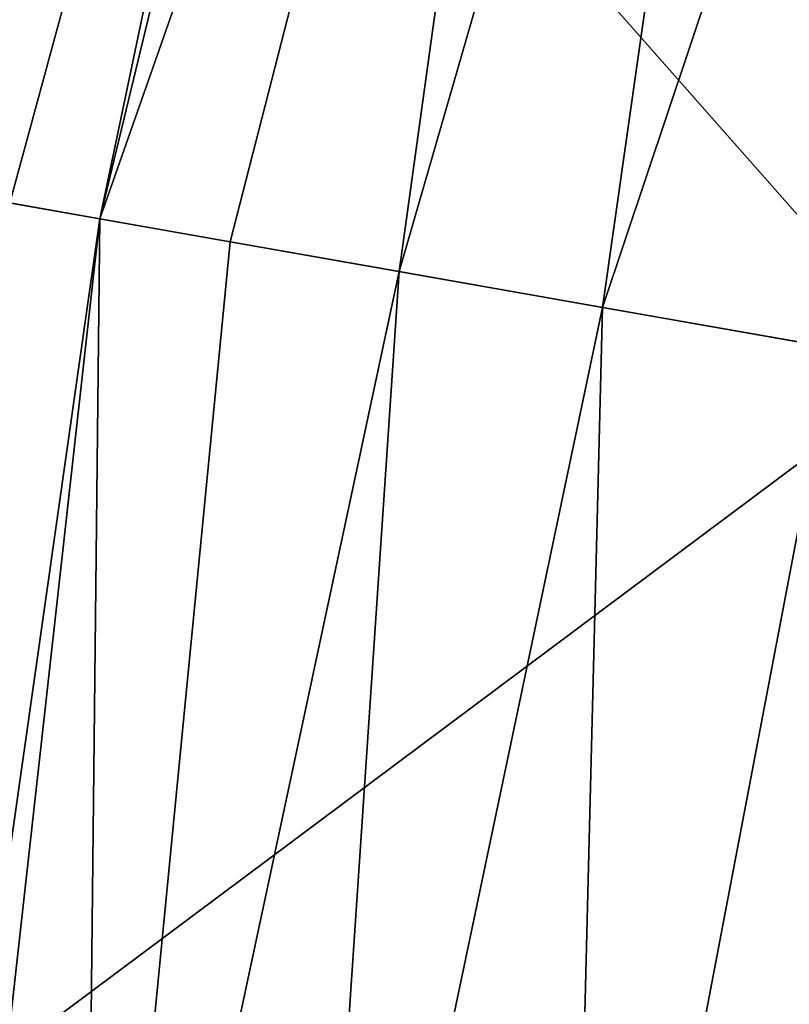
# Model space of a CAD drawing. Header units: centimetres. Extents: x -55.8 to 25, y -15.6 to 14.4.
# Tile 32 of 256: x -46.385 to -45.872, y -0.171 to 0.485. Entities that reach past the tile are written whole.
import ezdxf

# ---------------------------------------------------------------- set-up
doc = ezdxf.new("R2010")
doc.units = ezdxf.units.CM
doc.layers.add('4557', color=7, linetype='Continuous', true_color=0x8d073a)

msp = doc.modelspace()

# ---------------------------------------------------------------- meshes
at = {"layer": '4557', "color": 254, "true_color": 0xcad1ee}
mesh = msp.add_polyface(dxfattribs=at)
corners = [(-46.33128, 0.35261, 70.62477), (-46.11938, 1.36195, 70.46643), (-46.39127, 0.36318, 70.46643), (-45.69161, 1.20227, 71.07803), (-45.99628, 0.29363, 71.03925), (-45.84288, 0.26662, 71.13633), (-45.85812, 1.26442, 70.93365), (-46.13186, 0.3175, 70.91787), (-45.99337, 1.31491, 70.75593), (-46.24454, 0.33734, 70.77753), (-46.09, 1.35098, 70.55684), (-45.52339, 2.27737, 70.75593), (-45.4004, 2.20175, 70.93365), (-46.47688, -0.6684, 70.46643), (-46.33128, 0.35261, 70.62477), (-46.39127, 0.36318, 70.46643), (-45.84288, 0.26662, 71.13633), (-45.82121, -0.6627, 71.18117), (-45.67816, 0.23761, 71.20569), (-46.02029, -0.66443, 71.07803), (-45.99628, 0.29363, 71.03925), (-46.19802, -0.66597, 70.93365), (-46.13186, 0.3175, 70.91787), (-46.34238, -0.66723, 70.75593), (-46.24454, 0.33734, 70.77753), (-46.44552, -0.66812, 70.55684), (-45.7531, 0.25081, 70.34579), (-45.8542, -0.66299, 70.28004), (-45.778, 0.25519, 70.28004), (-45.84118, -0.66287, 70.31757), (-45.79836, -0.6625, 70.40024), (-45.71708, 0.24447, 70.40921), (-45.73841, -0.66198, 70.47404), (-47.4258, -0.271, 67.26643), (-46.39127, 0.36318, 70.46643), (-47.33462, 0.52928, 67.26643), (-46.47688, -0.6684, 70.46643), (-47.56835, 0.57043, 66.70537), (-47.14697, 1.31257, 67.26643), (-47.06765, 2.19687, 66.70537), (-47.33462, 0.52928, 67.26643), (-45.778, 0.25519, 70.28004), (-46.81136, -0.5159, 67.08004), (-46.72135, 0.4213, 67.08004), (-45.8542, -0.66299, 70.28004), (-46.55134, 1.13094, 67.08004), (-46.56056, 1.96859, 66.36864), (-46.28342, 1.84383, 67.08004), (-47.02068, 0.474, 66.36864), (-46.72135, 0.4213, 67.08004), (-46.81136, -0.5159, 67.08004), (-47.09874, -1.08786, 66.36864), (-47.38225, 0.53767, 65.9838), (-47.18604, 2.25017, 65.78114), (-46.89533, 2.1193, 65.9838), (-47.19579, 0.50483, 66.14438), (-46.72269, 2.04158, 66.14438), (-47.27605, -1.10108, 66.14438), (-46.11938, 1.36195, 70.46643), (-47.33462, 0.52928, 67.26643), (-46.39127, 0.36318, 70.46643), (-47.14697, 1.31257, 67.26643), (-46.85123, 2.09945, 67.26643), (-46.55134, 1.13094, 67.08004), (-45.778, 0.25519, 70.28004), (-46.72135, 0.4213, 67.08004), (-45.536, 1.14418, 70.28004), (-46.28342, 1.84383, 67.08004)]
mesh.append_faces([[corners[k] for k in face] for face in [(0, 1, 2), (3, 4, 5), (6, 4, 3), (6, 7, 4), (8, 7, 6), (8, 9, 7), (8, 0, 9), (10, 0, 8), (10, 1, 0), (11, 10, 8), (12, 8, 6), (13, 14, 15), (16, 17, 18), (16, 19, 17), (20, 19, 16), (20, 21, 19), (22, 21, 20), (22, 23, 21), (24, 23, 22), (14, 23, 24), (14, 25, 23), (13, 25, 14), (26, 27, 28), (26, 29, 27), (26, 30, 29), (31, 30, 26), (31, 32, 30), (33, 34, 35), (34, 33, 36), (37, 38, 39), (37, 40, 38), (41, 42, 43), (42, 41, 44), (45, 46, 47), (45, 48, 46), (49, 48, 45), (50, 48, 49), (50, 51, 48), (52, 53, 54), (54, 55, 52), (55, 54, 56), (56, 48, 55), (48, 56, 46), (57, 52, 55), (51, 55, 48), (58, 59, 60), (58, 61, 59), (58, 62, 61), (63, 64, 65), (63, 66, 64), (67, 66, 63)]], dxfattribs={"color": 254})

doc.saveas('drawing.dxf')
